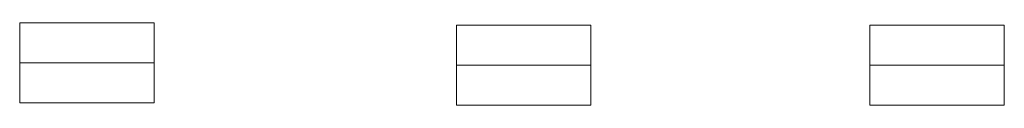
# Model space of a CAD drawing. Header units: millimetres. Extents: x -486876 to 553054, y -140324 to 834178.
# Tile 1 of 155: x -486876 to -296330, y 272021 to 287973. Entities that reach past the tile are written whole.
import ezdxf
from ezdxf.enums import TextEntityAlignment as Align

# ---------------------------------------------------------------- set-up
doc = ezdxf.new("R2010")
doc.units = ezdxf.units.MM
doc.linetypes.add('DASH2', pattern=[0.75, 0.5, -0.25])
doc.linetypes.add('XREF$0$ACAD_ISO02W100', pattern=[15, 12, -3])
doc.layers.add('_XREF', color=252, linetype='DASH2', lineweight=13)
doc.layers.add('XREF$0$podciąg', color=8, linetype='XREF$0$ACAD_ISO02W100', lineweight=9)
doc.layers.add('XREF$0$DRZWI', color=8, linetype='Continuous')
doc.styles.add('XREF$0$APLUS', font='arial.ttf', dxfattribs={"width": 0.6})

# ---------------------------------------------------------------- blocks, each defined once
blk = doc.blocks.new('XREF')
at = {"layer": 'XREF$0$podciąg', "ltscale": 2}
for p, q in [((-29213.1, 31692.1), (-26613.1, 31692.1)), ((-29213.1, 30142.8), (-29213.1, 31692.1)), ((-26613.1, 31692.1), (-26613.1, 30142.8)), ((-29213.1, 30917.5), (-26613.1, 30917.5)), ((-26613.1, 30142.8), (-29213.1, 30142.8)), ((-29213.1, 30142.8), (-29103.1, 30142.8)), ((-29213.1, 30142.8), (-28988.6, 30142.8)), ((-26613.1, 30142.8), (-26659.1, 30142.8))]:
    blk.add_line(p, q, dxfattribs=at)
at = {"style": 'XREF$0$APLUS'}
blk.add_attdef('70', text='', height=12.9, rotation=90, dxfattribs=at).set_placement((5846.7, 4087), align=Align.BOTTOM_CENTER)
blk.add_attdef('165', text='', height=12.9, rotation=90, dxfattribs=at).set_placement((5850.3, 4086.9), align=Align.TOP_CENTER)
at = {"layer": 'XREF$0$DRZWI', "style": 'XREF$0$APLUS'}
for tag, height, p in [('200', 10.6, (3968, 17967.9)), ('200', 10.6, (4273.6, 17904.7)), ('200', 10.6, (4647, 17904.7)), ('200', 10.6, (4995.6, 17904.7)), ('200', 10.6, (5344.9, 17904.7)), ('200', 8.24, (3625.9, 17448.3)), ('200', 8.24, (4282.6, 17434.4)), ('200', 8.24, (4577.8, 17434.4)), ('200', 8.24, (5003.1, 17434.4)), ('200', 8.24, (5301, 17434.4)), ('200', 8.24, (5625.6, 17348.7)), ('210', 12.9, (3772.6, 10721.5)), ('200', 10.6, (3383.3, 9919.1)), ('200', 12.9, (3763.8, 9999.8)), ('178', 10.6, (4118.6, 4181.1))]:
    blk.add_attdef(tag, text='', height=height, dxfattribs=at).set_placement(p, align=Align.TOP_CENTER)
for tag, height, p in [('90', 10.6, (3968.1, 17970.8)), ('90', 10.6, (4273.7, 17907.6)), ('90', 10.6, (4647.1, 17907.6)), ('90', 10.6, (4995.7, 17907.6)), ('90', 10.6, (5345, 17907.6)), ('90', 8.24, (3625.9, 17450.5)), ('90', 8.24, (4282.6, 17436.6)), ('90', 8.24, (4577.8, 17436.6)), ('90', 8.24, (5003.1, 17436.6)), ('90', 8.24, (5301, 17436.6)), ('90', 8.24, (5625.6, 17351)), ('110', 12.9, (3772.7, 10725)), ('90', 10.6, (3383.4, 9922)), ('100', 12.9, (3763.8, 10003.4)), ('83', 10.6, (4118.7, 4184))]:
    blk.add_attdef(tag, text='', height=height, dxfattribs=at).set_placement(p, align=Align.BOTTOM_CENTER)
for tag, height, p in [('100', 12.9, (4040.5, 17776.3)), ('96', 10.6, (4202, 17787.4)), ('100', 12.9, (4599.3, 17777)), ('100', 12.9, (4948, 17777)), ('100', 12.9, (5297.4, 17777)), ('100', 10.6, (5719.8, 17787.4)), ('100', 12.9, (3575.6, 17557.2)), ('100', 12.9, (3932.3, 17557.2)), ('100', 12.9, (4215.6, 17557.2)), ('100', 12.9, (4630.2, 17557.2)), ('100', 12.9, (4954.9, 17557.2)), ('100', 12.9, (5353.3, 17557.2)), ('100', 12.9, (5612.4, 17557.2)), ('90', 11.8, (4712.9, 10187.3)), ('90', 11.8, (4933.8, 10129.1)), ('90', 11.8, (5359.8, 10117.2)), ('120', 13.5, (3472.1, 9987.9)), ('90', 11.8, (4206.2, 4035.8))]:
    blk.add_attdef(tag, text='', height=height, rotation=90, dxfattribs=at).set_placement(p, align=Align.BOTTOM_CENTER)
for tag, height, p in [('210', 12.9, (4044.1, 17776.2)), ('205', 10.6, (4204.9, 17787.3)), ('210', 12.9, (4602.9, 17776.8)), ('210', 12.9, (4951.5, 17776.8)), ('210', 12.9, (5301, 17776.8)), ('210', 10.6, (5722.6, 17787.3)), ('210', 12.9, (3579.2, 17557)), ('210', 12.9, (3935.9, 17557)), ('210', 12.9, (4219.1, 17557)), ('210', 12.9, (4633.7, 17557)), ('210', 12.9, (4958.4, 17557)), ('210', 12.9, (5356.8, 17557)), ('210', 12.9, (5615.9, 17557)), ('200', 11.8, (4716.1, 10187.1)), ('200', 11.8, (4937, 10129)), ('200', 11.8, (5363, 10117.1)), ('210', 13.5, (3475.8, 9987.9)), ('170', 11.8, (4209.4, 4035.7))]:
    blk.add_attdef(tag, text='', height=height, rotation=90, dxfattribs=at).set_placement(p, align=Align.TOP_CENTER)

msp = doc.modelspace()

# ---------------------------------------------------------------- block references
at = {"layer": '_XREF', "xscale": 10, "yscale": 10, "zscale": 10}
for p in [(-194744.7507, -28948.20066), (-110198.46986, -29406.42919), (-30198.46986, -29406.42919)]:
    msp.add_blockref('XREF', p, dxfattribs=at)

doc.saveas('drawing.dxf')
